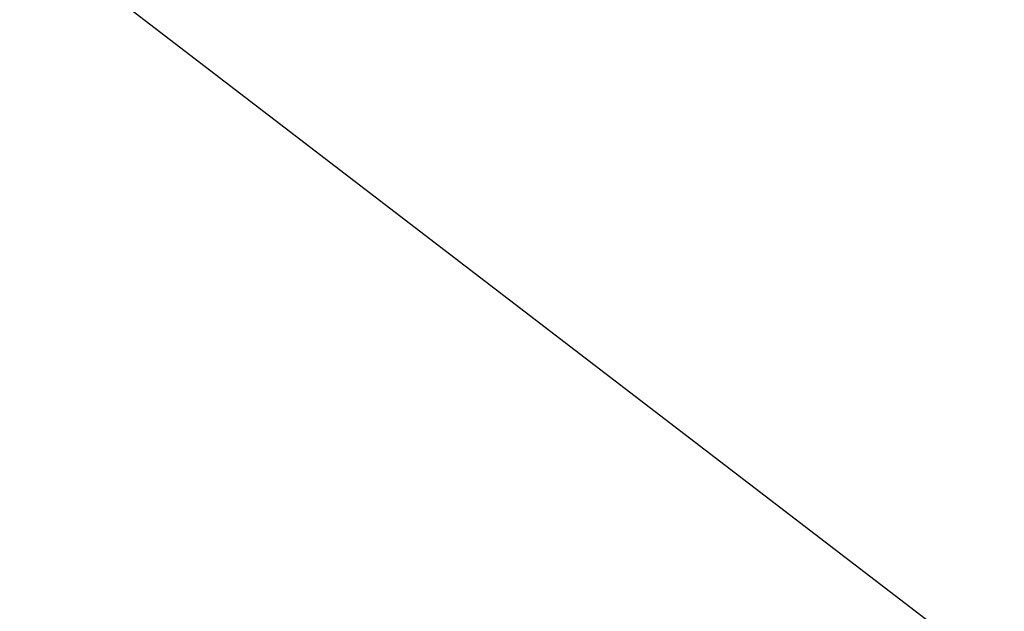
# Model space of a CAD drawing. Extents: x 5 to 504, y 5 to 504.
# Tile 134 of 256: x 243.305 to 243.592, y 237.395 to 237.568. Entities that reach past the tile are written whole.
import ezdxf

# ---------------------------------------------------------------- set-up
doc = ezdxf.new("R2010")
doc.units = 0
doc.layers.get('0').update_dxf_attribs({"color": 13, "linetype": 'CONTINUOUS'})

# ---------------------------------------------------------------- blocks, each defined once
blk = doc.blocks.new('GROUP_16')
mesh = blk.add_polyface()
corners = [(27.63500718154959, 21.45065821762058, 7.581079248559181), (25.66755714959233, 27.36797456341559, 5.553067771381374), (23.27344649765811, 25.25950324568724, 7.581079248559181), (29.40182795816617, 24.10692655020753, 5.553067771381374)]
mesh.append_faces([[corners[k] for k in face] for face in [(0, 1, 2), (1, 0, 3)]], dxfattribs={"vtx0": -1})
mesh = blk.add_polyface()
corners = [(25.66755714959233, 27.36797456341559), (28.84322253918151, 23.26710968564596), (24.91062514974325, 26.70135148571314), (29.40182795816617, 24.10692655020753)]
mesh.append_faces([[corners[k] for k in face] for face in [(0, 1, 2), (1, 0, 3)]], dxfattribs={"vtx0": -1})
mesh = blk.add_polyface()
corners = [(29.40182795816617, 24.10692655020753, 5.553067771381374), (33.85287790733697, 21.92349645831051), (29.40182795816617, 24.10692655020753), (33.85287790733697, 21.92349645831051, 5.553067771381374)]
mesh.append_faces([[corners[k] for k in face] for face in [(0, 1, 2), (1, 0, 3)]], dxfattribs={"vtx0": -1})
blk = doc.blocks.new('GROUP_7')
blk.add_blockref('GROUP_16', (0, 2.255973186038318e-14, 39.99999999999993))
blk = doc.blocks.new('GROUP_22')
blk.add_line((5.857864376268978, 5.857864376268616, 1.50000000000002), (9.999999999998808, 2.679491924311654, 1.50000000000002))
mesh = blk.add_polyface()
corners = [(10.37823586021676, 3.334615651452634, 2.799038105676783), (6.927676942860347, 6.927676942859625, 3.00000000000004), (6.392770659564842, 6.392770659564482, 2.799038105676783), (10.75647172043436, 3.989739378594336, 3.00000000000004)]
mesh.append_faces([[corners[k] for k in face] for face in [(0, 1, 2), (1, 0, 3)]], dxfattribs={"vtx0": -1})
mesh = blk.add_polyface()
corners = [(6.927676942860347, 6.927676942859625), (10.37823586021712, 3.334615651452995, 0.2009618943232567), (6.392770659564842, 6.392770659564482, 0.2009618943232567), (10.75647172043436, 3.989739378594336)]
mesh.append_faces([[corners[k] for k in face] for face in [(0, 1, 2), (1, 0, 3)]], dxfattribs={"vtx0": -1})
blk = doc.blocks.new('GROUP_23')
blk.add_blockref('GROUP_22', (227.8606825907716, 227.8983943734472, 114.2711498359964))
blk = doc.blocks.new('GROUP_30')
at = {"xscale": 0.4000000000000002, "yscale": 0.4000000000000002, "zscale": 0.4000000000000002}
for name, p in [('GROUP_23', (-0.5712262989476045, -0.5712262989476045, -39.90845993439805)), ('GROUP_7', (82.54285705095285, 82.4707721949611, -1.19999999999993))]:
    blk.add_blockref(name, p, dxfattribs=at)
blk = doc.blocks.new('GROUP_2')
at = {"xscale": 2.5, "yscale": 2.5, "zscale": 2.5}
blk.add_blockref('GROUP_30', (3.254958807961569, 3.008937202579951, 100.3529825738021), dxfattribs=at)

msp = doc.modelspace()

# ---------------------------------------------------------------- block references
msp.add_blockref('GROUP_2', (4.538960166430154, 4.729547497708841))

doc.saveas('drawing.dxf')
